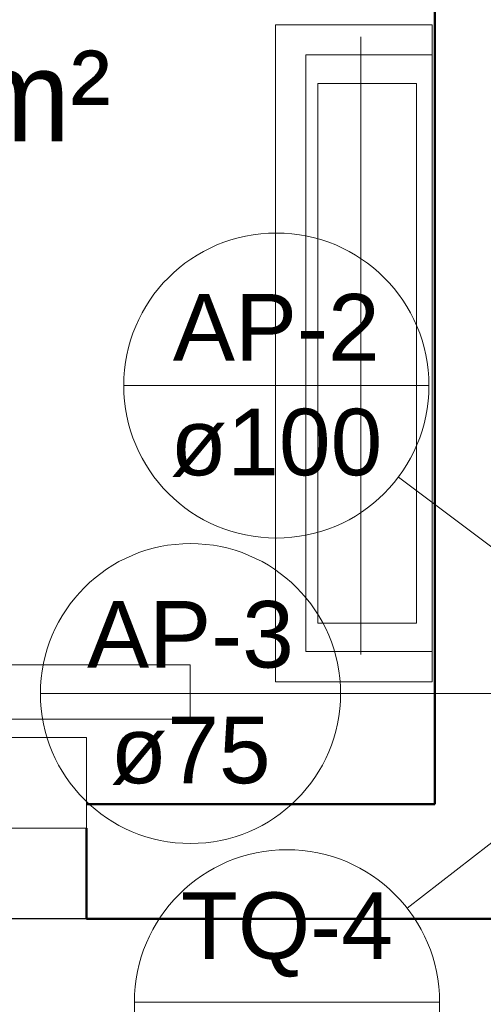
# Model space of a CAD drawing. Header units: millimetres. Extents: x 567 to 934, y -1 to 364.
# Tile 168 of 256: x 639.09 to 640.62, y 102.73 to 105.99. Entities that reach past the tile are written whole.
import ezdxf

# ---------------------------------------------------------------- set-up
doc = ezdxf.new("R2010")
doc.units = ezdxf.units.MM
doc.header["$MEASUREMENT"] = 0
doc.linetypes.add('NULL', pattern=[0])
for name, color, linetype, lineweight in [('A-AREA-IDEN', 7, 'Continuous', 9), ('A-WALL', 7, 'Continuous', 25), ('AP-Indicação coluna', 14, 'Continuous', 13), ('Q-SPCQ', 7, 'Continuous', 13), ('TQ-Indicação coluna', 14, 'Continuous', 13)]:
    doc.layers.add(name, color=color, linetype=linetype, lineweight=lineweight)
doc.styles.add('Arial', font='arial.ttf')
doc.styles.add('Humanst521 BT', font='txt', dxfattribs={"height": 0.15})

msp = doc.modelspace()

# ---------------------------------------------------------------- linework, layer by layer
at = {"layer": 'A-WALL', "color": 8, "lineweight": 50}
for p, q in [((640.4591, 106.797), (640.4591, 103.3942)), ((640.4591, 103.3942), (639.3091, 103.3942)), ((639.3091, 103.3142), (639.3091, 103.0142)), ((639.3091, 103.0142), (641.0211, 103.0142))]:
    msp.add_line(p, q, dxfattribs=at)
at = {"layer": 'A-WALL', "color": 8}
msp.add_line((639.3091, 103.0142), (637.1091, 103.0142), dxfattribs=at)
at = {"layer": 'AP-Indicação coluna'}
for p, q in [((639.4316, 104.7774), (640.44, 104.7774)), ((640.3389, 104.4745), (640.8392, 104.0984)), ((639.1567, 103.7594), (640.148, 103.7594)), ((640.148, 103.7594), (640.8655, 103.7594))]:
    msp.add_line(p, q, dxfattribs=at)
for centre, radius in [((639.9358, 104.7774), 0.5042), ((639.9358, 104.7774), 0.5042), ((639.6524, 103.7594), 0.4957), ((639.6524, 103.7594), 0.4957)]:
    msp.add_circle(centre, radius, dxfattribs=at)
at = {"layer": 'Q-SPCQ', "color": 8}
for p, q in [((639.9331, 105.9702), (639.9331, 103.7982)), ((640.4511, 105.9702), (639.9331, 105.9702)), ((640.4511, 103.7982), (640.4511, 105.9702)), ((640.2151, 103.8879), (640.2151, 105.9297)), ((640.0331, 105.8702), (640.0331, 103.8982)), ((640.4511, 105.8702), (640.0331, 105.8702)), ((640.0731, 103.9922), (640.0731, 105.7762)), ((640.3991, 105.7762), (640.0731, 105.7762)), ((640.3991, 103.9922), (640.3991, 105.7762)), ((640.0731, 103.9922), (640.3991, 103.9922)), ((640.0331, 103.8982), (640.4511, 103.8982)), ((639.6511, 103.8542), (638.7511, 103.8542)), ((639.6511, 103.8542), (639.6511, 103.6742)), ((639.9331, 103.7982), (640.4511, 103.7982)), ((639.6511, 103.6742), (637.9511, 103.6742)), ((639.0091, 103.6142), (639.3091, 103.6142)), ((639.3091, 103.6142), (639.3091, 103.3142)), ((639.3091, 103.3142), (639.0091, 103.3142))]:
    msp.add_line(p, q, dxfattribs=at)
at = {"layer": 'TQ-Indicação coluna'}
for p, q in [((640.3684, 103.0495), (640.8394, 103.4175)), ((639.4669, 102.7391), (640.4753, 102.7391))]:
    msp.add_line(p, q, dxfattribs=at)
msp.add_circle((639.9711, 102.7391), 0.5042, dxfattribs=at)
msp.add_circle((639.9711, 102.7391), 0.5042, dxfattribs=at)

# ---------------------------------------------------------------- texts
at = {"layer": 'A-AREA-IDEN', "color": 8, "style": 'Humanst521 BT'}
msp.add_text('A=3,58 m²', height=0.3, dxfattribs=at).set_placement((637.5269, 105.5848))
at = {"layer": 'AP-Indicação coluna', "linetype": 'NULL', "char_height": 0.22, "attachment_point": 8, "line_spacing_factor": 0.6, "style": 'Arial'}
for s, insert, width in [('AP-2', (639.9358, 104.86), 1.366616), ('ø100', (639.9358, 104.4748), 1.400823), ('AP-3', (639.6524, 103.842), 1.366616), ('ø75', (639.6524, 103.4568), 1.059085)]:
    msp.add_mtext(s, dxfattribs=dict(at, insert=insert, width=width))
at = {"layer": 'TQ-Indicação coluna', "linetype": 'NULL', "insert": (639.9711, 102.8217), "char_height": 0.22, "width": 1.400152, "attachment_point": 8, "line_spacing_factor": 0.6, "style": 'Arial'}
msp.add_mtext('TQ-4', dxfattribs=at)

doc.saveas('drawing.dxf')
